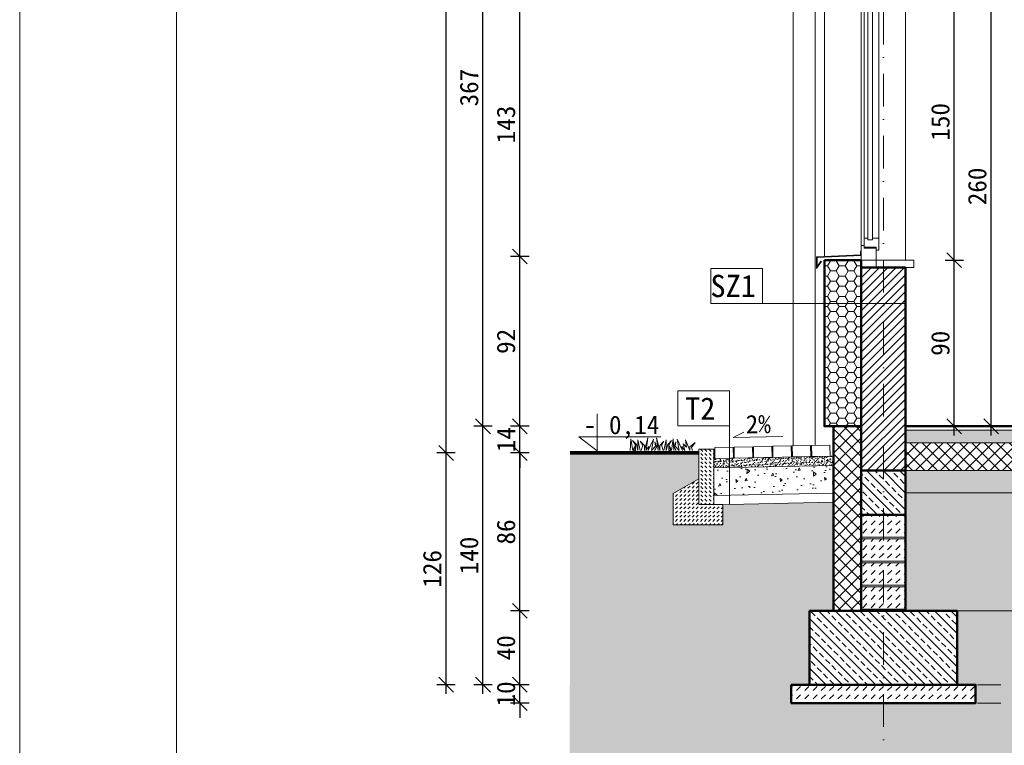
# Model space of a CAD drawing. Header units: millimetres. Extents: x -1373 to 28294, y -9636 to 187.
# Tile 12 of 133: x 835 to 1369, y -5906 to -5513. Entities that reach past the tile are written whole.
import ezdxf
from ezdxf.enums import TextEntityAlignment as Align

# ---------------------------------------------------------------- set-up
doc = ezdxf.new("R2010")
doc.units = ezdxf.units.MM
doc.linetypes.add('HIDDEN2', pattern=[4.7625, 3.175, -1.5875])
doc.linetypes.add('Kreski i kropki', pattern=[335.138881, 176.388884, -88.194442, 0, -70.555556])
doc.layers.add('1_DZIALKI', color=7, linetype='Continuous')
for name, color, linetype, lineweight in [('_k_beton_widok', 244, 'Continuous', 20), ('_k_gruba', 42, 'Continuous', 50), ('_k_kreskowanie', 250, 'Continuous', 9), ('_k_opis', 7, 'Continuous', 13), ('_k_osie', 142, 'Kreski i kropki', 13), ('_k_stolarka', 7, 'Continuous', 13), ('_k_tabela', 7, 'Continuous', 13), ('_k_widok', 7, 'Continuous', 18), ('_k_wymiar', 7, 'Continuous', 9), ('_k_zarys', 7, 'HIDDEN2', 20), ('_k_ściany', 223, 'Continuous', 35)]:
    doc.layers.add(name, color=color, linetype=linetype, lineweight=lineweight)
doc.styles.add('GENERATED_STYLE_1', font='MS Gothic.ttf')
doc.dimstyles.new('1 - 50   (cm)', dxfattribs={"dimscale": 5, "dimtxt": 2, "dimasz": 1.6, "dimexe": 1, "dimexo": 1, "dimgap": 0.5, "dimtad": 1, "dimdec": 0, "dimzin": 12, "dimdsep": 46, "dimtxsty": 'GENERATED_STYLE_1', "dimblk1": 'OBLIQUE', "dimblk2": 'OBLIQUE', "dimsah": 1, "dimcen": 0, "dimdle": 1, "dimclrd": 256, "dimclre": 256, "dimclrt": 4, "dimazin": 0, "dimtfac": 0.75, "dimtdec": 0, "dimtix": 1, "dimtmove": 1, "dimatfit": 3, "dimldrblk": 'OBLIQUE', "dimfxl": 1, "dimfxlon": 1, "dimtvp": 0.75, "dimtolj": 1, "dimtzin": 0, "dimarcsym": 0})
pattern_1 = [(45, (-2e-06, -1770.638), (-3.367596, 3.367596), []), (135, (-2e-06, -1770.638), (-3.367596, -3.367596), [])]
pattern_2 = [(45, (403.2444, -1345.7015), (4e-16, 4.490128), [3.175, -3.175])]

# ---------------------------------------------------------------- blocks, each defined once
blk = doc.blocks.new('*U51')
at = {"layer": '_k_wymiar'}
blk.add_line((0, -0.153), (0, -0.4), dxfattribs=at)
blk.add_lwpolyline([(0, -0.153), (0, 0), (-0.198, -0.153), (0.685, -0.153)], dxfattribs=at)
at = {"layer": '_k_wymiar', "style": 'GENERATED_STYLE_1'}
blk.add_attdef('%%P_0.00', text='', height=0.2, dxfattribs=at).set_placement((-0.146, -0.423), align=Align.BOTTOM_LEFT)
blk = doc.blocks.new('O_150_przekrój')
at = {"layer": '_k_kreskowanie', "ltscale": 2}
h = blk.add_hatch(dxfattribs=at)
h.set_pattern_fill('ANSI33', scale=1.5, angle=90)
h.paths.add_polyline_path([(-24, 173), (-24, 154), (0, 154), (0, 173)])
at = {"layer": '_k_beton_widok'}
blk.add_lwpolyline([(0, 173), (-24, 173), (-24, 173), (0, 173)], close=True, dxfattribs=at)
at = {"layer": '_k_beton_widok', "ltscale": 3}
blk.add_lwpolyline([(-24, 173), (0, 173), (0, 154), (-24, 154)], close=True, dxfattribs=at)
at = {"layer": '_k_beton_widok'}
for points in [[(-23, 173), (-23, 154), (-14, 154), (-14, 160), (-17, 160), (-17, 173), (-23, 173)], [(-1, 173), (-1, 154), (-10, 154), (-10, 160), (-7, 160), (-7, 173), (-1, 173)]]:
    blk.add_lwpolyline(points, dxfattribs=at)
at = {"layer": '_k_gruba', "ltscale": 3}
for points in [[(-24, 154), (0, 154), (0, 149), (20, 149)], [(20, 4), (0, 4), (0, 0), (-24, 0)]]:
    blk.add_lwpolyline(points, dxfattribs=at)
at = {"layer": '_k_stolarka', "color": 2}
for points in [[(-8, 147.5), (-1.5, 147.5), (-1.5, 146), (0, 146), (0, 154), (-8, 154), (-8, 147.5)], [(-8, 148.5), (-9.5, 148.5), (-9.5, 142), (-6, 142), (-6, 143), (-3.5, 143), (-3.5, 142), (-1.5, 142), (-1.5, 147), (-8, 147), (-8, 148.5)], [(0, 146), (0, 12)], [(-8, 9.5), (-9.5, 9.5), (-9.5, 16), (-6, 16), (-6, 15), (-3.5, 15), (-3.5, 16), (-1.5, 16), (-1.5, 11), (-8, 11), (-8, 9.5)], [(-8, 4), (0, 4), (0, 12), (-1.5, 12), (-1.5, 10.5), (-8, 10.5), (-8, 4)], [(0, 9), (0.5, 9), (0.5, 6.97), (24.35, 5.87), (24.35, -0.55), (21.53, 3.27), (21.88, 3.53), (24, 0.66), (24, 5.41), (0, 6.5), (0, 9)]]:
    blk.add_lwpolyline(points, dxfattribs=at)
for points in [[(-6, 142), (-9.5, 142), (-9.5, 16), (-6, 16)], [(-1.5, 16), (-3.5, 16), (-3.5, 142), (-1.5, 142)], [(-28.5, 0), (-8, 0), (-8, 4), (-28.5, 4)]]:
    blk.add_lwpolyline(points, close=True, dxfattribs=at)
at = {"layer": '_k_widok'}
blk.add_lwpolyline([(-24, 4), (-24, 154), (0, 154), (0, 149), (20, 149), (20, 6.07)], dxfattribs=at)
blk = doc.blocks.new('_OBLIQUE')
at = {"color": 0, "linetype": 'ByBlock'}
blk.add_line((-0.5, -0.5), (0.5, 0.5), dxfattribs=at)
blk = doc.blocks.new('*D335')
at = {"layer": '_k_wymiar', "lineweight": -2, "transparency": 16777216}
for p, q in [((1341.92, -5738.05), (1341.92, -5638.05)), ((1336.92, -5643.05), (1346.92, -5643.05)), ((1336.92, -5733.05), (1346.92, -5733.05))]:
    blk.add_line(p, q, dxfattribs=at)
at = {"layer": 'Defpoints', "color": 0, "transparency": 16777216}
for p in [(1315.52, -5643.05), (1341.92, -5643.05), (1315.52, -5733.05)]:
    blk.add_point(p, dxfattribs=at)
at = {"layer": '_k_wymiar', "lineweight": -2, "transparency": 16777216, "xscale": 8, "yscale": 8, "zscale": 8}
for p, rotation in [((1341.92, -5643.05), 90), ((1341.92, -5733.05), 270)]:
    blk.add_blockref('_OBLIQUE', p, dxfattribs=dict(at, rotation=rotation))
at = {"layer": '_k_wymiar', "color": 4, "transparency": 16777216, "insert": (1334.42, -5688.05), "char_height": 10, "attachment_point": 5, "rotation": 90, "style": 'GENERATED_STYLE_1'}
blk.add_mtext('\\A1;90', dxfattribs=at)
blk = doc.blocks.new('*D336')
at = {"layer": '_k_wymiar', "lineweight": -2, "transparency": 16777216}
for p, q in [((1336.92, -5493.05), (1346.92, -5493.05)), ((1341.92, -5648.05), (1341.92, -5488.05)), ((1336.92, -5643.05), (1346.92, -5643.05))]:
    blk.add_line(p, q, dxfattribs=at)
at = {"layer": 'Defpoints', "color": 0, "transparency": 16777216}
for p in [(1315.52, -5493.05), (1341.92, -5493.05), (1315.52, -5643.05)]:
    blk.add_point(p, dxfattribs=at)
at = {"layer": '_k_wymiar', "lineweight": -2, "transparency": 16777216, "xscale": 8, "yscale": 8, "zscale": 8}
for p, rotation in [((1341.92, -5493.05), 90), ((1341.92, -5643.05), 270)]:
    blk.add_blockref('_OBLIQUE', p, dxfattribs=dict(at, rotation=rotation))
at = {"layer": '_k_wymiar', "color": 4, "transparency": 16777216, "insert": (1334.42, -5568.05), "char_height": 10, "attachment_point": 5, "rotation": 90, "style": 'GENERATED_STYLE_1'}
blk.add_mtext('\\A1;150', dxfattribs=at)
blk = doc.blocks.new('*D159')
at = {"layer": '_k_wymiar', "lineweight": -2, "transparency": 16777216}
for p, q in [((1361.92, -5738.05), (1361.92, -5468.05)), ((1356.92, -5473.05), (1366.92, -5473.05)), ((1356.92, -5733.05), (1366.92, -5733.05))]:
    blk.add_line(p, q, dxfattribs=at)
at = {"layer": 'Defpoints', "color": 0, "transparency": 16777216}
for p in [(1315.52, -5473.05), (1361.92, -5473.05), (1305.52, -5733.05)]:
    blk.add_point(p, dxfattribs=at)
at = {"layer": '_k_wymiar', "lineweight": -2, "transparency": 16777216, "xscale": 8, "yscale": 8, "zscale": 8}
for p, rotation in [((1361.92, -5473.05), 90), ((1361.92, -5733.05), 270)]:
    blk.add_blockref('_OBLIQUE', p, dxfattribs=dict(at, rotation=rotation))
at = {"layer": '_k_wymiar', "color": 4, "transparency": 16777216, "insert": (1354.42, -5603.05), "char_height": 10, "attachment_point": 5, "rotation": 90, "style": 'GENERATED_STYLE_1'}
blk.add_mtext('\\A1;260', dxfattribs=at)
blk = doc.blocks.new('*D339')
at = {"layer": '_k_wymiar', "lineweight": -2, "transparency": 16777216}
for p, q in [((1106.41, -5873.05), (1106.41, -5865.05)), ((1111.41, -5873.05), (1101.41, -5873.05)), ((1106.41, -5883.05), (1106.41, -5873.05)), ((1111.41, -5883.05), (1101.41, -5883.05)), ((1106.41, -5883.05), (1106.41, -5891.05))]:
    blk.add_line(p, q, dxfattribs=at)
at = {"layer": 'Defpoints', "color": 0, "transparency": 16777216}
for p in [(1106.41, -5873.05), (1253.52, -5873.05), (1253.52, -5883.05)]:
    blk.add_point(p, dxfattribs=at)
at = {"layer": '_k_wymiar', "lineweight": -2, "transparency": 16777216, "xscale": 8, "yscale": 8, "zscale": 8}
for p, rotation in [((1106.41, -5873.05), 270), ((1106.41, -5883.05), 90)]:
    blk.add_blockref('_OBLIQUE', p, dxfattribs=dict(at, rotation=rotation))
at = {"layer": '_k_wymiar', "color": 4, "transparency": 16777216, "insert": (1098.91, -5878.05), "char_height": 10, "attachment_point": 5, "rotation": 90, "style": 'GENERATED_STYLE_1'}
blk.add_mtext('\\A1;10', dxfattribs=at)
blk = doc.blocks.new('*D340')
at = {"layer": '_k_wymiar', "lineweight": -2, "transparency": 16777216}
for p, q in [((1106.41, -5878.05), (1106.41, -5828.05)), ((1111.41, -5833.05), (1101.41, -5833.05)), ((1111.41, -5873.05), (1101.41, -5873.05))]:
    blk.add_line(p, q, dxfattribs=at)
at = {"layer": 'Defpoints', "color": 0, "transparency": 16777216}
for p in [(1106.41, -5833.05), (1263.52, -5833.05), (1253.52, -5873.05)]:
    blk.add_point(p, dxfattribs=at)
at = {"layer": '_k_wymiar', "lineweight": -2, "transparency": 16777216, "xscale": 8, "yscale": 8, "zscale": 8}
for p, rotation in [((1106.41, -5833.05), 90), ((1106.41, -5873.05), 270)]:
    blk.add_blockref('_OBLIQUE', p, dxfattribs=dict(at, rotation=rotation))
at = {"layer": '_k_wymiar', "color": 4, "transparency": 16777216, "insert": (1098.91, -5853.05), "char_height": 10, "attachment_point": 5, "rotation": 90, "style": 'GENERATED_STYLE_1'}
blk.add_mtext('\\A1;40', dxfattribs=at)
blk = doc.blocks.new('*D341')
at = {"layer": '_k_wymiar', "lineweight": -2, "transparency": 16777216}
for p, q in [((1106.41, -5838.05), (1106.41, -5742.5)), ((1111.41, -5747.5), (1101.41, -5747.5)), ((1111.41, -5833.05), (1101.41, -5833.05))]:
    blk.add_line(p, q, dxfattribs=at)
at = {"layer": 'Defpoints', "color": 0, "transparency": 16777216}
for p in [(1106.41, -5747.5), (1133.52, -5747.5), (1263.52, -5833.05)]:
    blk.add_point(p, dxfattribs=at)
at = {"layer": '_k_wymiar', "lineweight": -2, "transparency": 16777216, "xscale": 8, "yscale": 8, "zscale": 8}
for p, rotation in [((1106.41, -5747.5), 90), ((1106.41, -5833.05), 270)]:
    blk.add_blockref('_OBLIQUE', p, dxfattribs=dict(at, rotation=rotation))
at = {"layer": '_k_wymiar', "color": 4, "transparency": 16777216, "insert": (1098.91, -5790.28), "char_height": 10, "attachment_point": 5, "rotation": 90, "style": 'GENERATED_STYLE_1'}
blk.add_mtext('\\A1;86', dxfattribs=at)
blk = doc.blocks.new('*D342')
at = {"layer": '_k_wymiar', "lineweight": -2, "transparency": 16777216}
for p, q in [((1106.41, -5733.05), (1106.41, -5725.05)), ((1111.41, -5733.05), (1101.41, -5733.05)), ((1106.41, -5747.5), (1106.41, -5733.05)), ((1111.41, -5747.5), (1101.41, -5747.5)), ((1106.41, -5747.5), (1106.41, -5755.5))]:
    blk.add_line(p, q, dxfattribs=at)
at = {"layer": 'Defpoints', "color": 0, "transparency": 16777216}
for p in [(1106.41, -5733.05), (1271.52, -5733.05), (1133.52, -5747.5)]:
    blk.add_point(p, dxfattribs=at)
at = {"layer": '_k_wymiar', "lineweight": -2, "transparency": 16777216, "xscale": 8, "yscale": 8, "zscale": 8}
for p, rotation in [((1106.41, -5733.05), 270), ((1106.41, -5747.5), 90)]:
    blk.add_blockref('_OBLIQUE', p, dxfattribs=dict(at, rotation=rotation))
at = {"layer": '_k_wymiar', "color": 4, "transparency": 16777216, "insert": (1098.91, -5740.28), "char_height": 10, "attachment_point": 5, "rotation": 90, "style": 'GENERATED_STYLE_1'}
blk.add_mtext('\\A1;14', dxfattribs=at)
blk = doc.blocks.new('*D343')
at = {"layer": '_k_wymiar', "lineweight": -2, "transparency": 16777216}
for p, q in [((1106.41, -5738.05), (1106.41, -5635.98)), ((1111.41, -5640.98), (1101.41, -5640.98)), ((1111.41, -5733.05), (1101.41, -5733.05))]:
    blk.add_line(p, q, dxfattribs=at)
at = {"layer": 'Defpoints', "color": 0, "transparency": 16777216}
for p in [(1106.41, -5640.98), (1271.52, -5640.98), (1271.52, -5733.05)]:
    blk.add_point(p, dxfattribs=at)
at = {"layer": '_k_wymiar', "lineweight": -2, "transparency": 16777216, "xscale": 8, "yscale": 8, "zscale": 8}
for p, rotation in [((1106.41, -5640.98), 90), ((1106.41, -5733.05), 270)]:
    blk.add_blockref('_OBLIQUE', p, dxfattribs=dict(at, rotation=rotation))
at = {"layer": '_k_wymiar', "color": 4, "transparency": 16777216, "insert": (1098.91, -5687.01), "char_height": 10, "attachment_point": 5, "rotation": 90, "style": 'GENERATED_STYLE_1'}
blk.add_mtext('\\A1;92', dxfattribs=at)
blk = doc.blocks.new('*D344')
at = {"layer": '_k_wymiar', "lineweight": -2, "transparency": 16777216}
for p, q in [((1106.41, -5645.98), (1106.41, -5493.05)), ((1111.41, -5498.05), (1101.41, -5498.05)), ((1111.41, -5640.98), (1101.41, -5640.98))]:
    blk.add_line(p, q, dxfattribs=at)
at = {"layer": 'Defpoints', "color": 0, "transparency": 16777216}
for p in [(1106.41, -5498.05), (1271.52, -5498.05), (1271.52, -5640.98)]:
    blk.add_point(p, dxfattribs=at)
at = {"layer": '_k_wymiar', "lineweight": -2, "transparency": 16777216, "xscale": 8, "yscale": 8, "zscale": 8}
for p, rotation in [((1106.41, -5498.05), 90), ((1106.41, -5640.98), 270)]:
    blk.add_blockref('_OBLIQUE', p, dxfattribs=dict(at, rotation=rotation))
at = {"layer": '_k_wymiar', "color": 4, "transparency": 16777216, "insert": (1098.91, -5569.51), "char_height": 10, "attachment_point": 5, "rotation": 90, "style": 'GENERATED_STYLE_1'}
blk.add_mtext('\\A1;143', dxfattribs=at)
blk = doc.blocks.new('*D160')
at = {"layer": '_k_wymiar', "lineweight": -2, "transparency": 16777216}
for p, q in [((1091.41, -5733.05), (1081.41, -5733.05)), ((1086.41, -5878.05), (1086.41, -5728.05)), ((1091.41, -5873.05), (1081.41, -5873.05))]:
    blk.add_line(p, q, dxfattribs=at)
at = {"layer": 'Defpoints', "color": 0, "transparency": 16777216}
for p in [(1086.41, -5733.05), (1281.52, -5733.05), (1268.52, -5873.05)]:
    blk.add_point(p, dxfattribs=at)
at = {"layer": '_k_wymiar', "lineweight": -2, "transparency": 16777216, "xscale": 8, "yscale": 8, "zscale": 8}
for p, rotation in [((1086.41, -5733.05), 90), ((1086.41, -5873.05), 270)]:
    blk.add_blockref('_OBLIQUE', p, dxfattribs=dict(at, rotation=rotation))
at = {"layer": '_k_wymiar', "color": 4, "transparency": 16777216, "insert": (1078.91, -5803.05), "char_height": 10, "attachment_point": 5, "rotation": 90, "style": 'GENERATED_STYLE_1'}
blk.add_mtext('\\A1;140', dxfattribs=at)
blk = doc.blocks.new('*D161')
at = {"layer": '_k_wymiar', "lineweight": -2, "transparency": 16777216}
for p, q in [((1086.41, -5738.05), (1086.41, -5360.94)), ((1091.41, -5365.94), (1081.41, -5365.94)), ((1091.41, -5733.05), (1081.41, -5733.05))]:
    blk.add_line(p, q, dxfattribs=at)
at = {"layer": 'Defpoints', "color": 0, "transparency": 16777216}
for p in [(1086.41, -5365.94), (1265.02, -5365.94), (1281.52, -5733.05)]:
    blk.add_point(p, dxfattribs=at)
at = {"layer": '_k_wymiar', "lineweight": -2, "transparency": 16777216, "xscale": 8, "yscale": 8, "zscale": 8}
for p, rotation in [((1086.41, -5365.94), 90), ((1086.41, -5733.05), 270)]:
    blk.add_blockref('_OBLIQUE', p, dxfattribs=dict(at, rotation=rotation))
at = {"layer": '_k_wymiar', "color": 4, "transparency": 16777216, "insert": (1078.91, -5549.5), "char_height": 10, "attachment_point": 5, "rotation": 90, "style": 'GENERATED_STYLE_1'}
blk.add_mtext('\\A1;367', dxfattribs=at)
blk = doc.blocks.new('*D163')
at = {"layer": '_k_wymiar', "lineweight": -2, "transparency": 16777216}
for p, q in [((1066.41, -5878.05), (1066.41, -5742.5)), ((1071.41, -5747.5), (1061.41, -5747.5)), ((1071.41, -5873.05), (1061.41, -5873.05))]:
    blk.add_line(p, q, dxfattribs=at)
at = {"layer": 'Defpoints', "color": 0, "transparency": 16777216}
for p in [(1066.41, -5747.5), (1133.52, -5747.5), (1253.52, -5873.05)]:
    blk.add_point(p, dxfattribs=at)
at = {"layer": '_k_wymiar', "lineweight": -2, "transparency": 16777216, "xscale": 8, "yscale": 8, "zscale": 8}
for p, rotation in [((1066.41, -5747.5), 90), ((1066.41, -5873.05), 270)]:
    blk.add_blockref('_OBLIQUE', p, dxfattribs=dict(at, rotation=rotation))
at = {"layer": '_k_wymiar', "color": 4, "transparency": 16777216, "insert": (1058.91, -5810.28), "char_height": 10, "attachment_point": 5, "rotation": 90, "style": 'GENERATED_STYLE_1'}
blk.add_mtext('\\A1;126', dxfattribs=at)
blk = doc.blocks.new('*D164')
at = {"layer": '_k_wymiar', "lineweight": -2, "transparency": 16777216}
for p, q in [((1066.41, -5752.5), (1066.41, -5052.93)), ((1071.41, -5057.93), (1061.41, -5057.93)), ((1071.41, -5747.5), (1061.41, -5747.5))]:
    blk.add_line(p, q, dxfattribs=at)
at = {"layer": 'Defpoints', "color": 0, "transparency": 16777216}
for p in [(1066.41, -5057.93), (1798.52, -5057.93), (1133.52, -5747.5)]:
    blk.add_point(p, dxfattribs=at)
at = {"layer": '_k_wymiar', "lineweight": -2, "transparency": 16777216, "xscale": 8, "yscale": 8, "zscale": 8}
for p, rotation in [((1066.41, -5057.93), 90), ((1066.41, -5747.5), 270)]:
    blk.add_blockref('_OBLIQUE', p, dxfattribs=dict(at, rotation=rotation))
at = {"layer": '_k_wymiar', "color": 4, "transparency": 16777216, "insert": (1058.91, -5402.72), "char_height": 10, "attachment_point": 5, "rotation": 90, "style": 'GENERATED_STYLE_1'}
blk.add_mtext('\\A1;690', dxfattribs=at)

msp = doc.modelspace()

# ---------------------------------------------------------------- hatches: boundary and pattern name
at = {"layer": '_k_kreskowanie', "ltscale": 2}
h = msp.add_hatch(dxfattribs=at)
h.set_pattern_fill('HONEY', color=256)
h.set_pattern_definition([(0, (403.2444, -1345.7015), (4.7625, 2.7496306), [3.175, -6.35]), (120, (403.2444, -1345.7015), (-4.7625, 2.7496307), [3.175, -6.35]), (60, (403.2444, -1345.7015), (1e-08, 5.4992613), [-6.35, 3.175])])
h.paths.add_polyline_path([(1291.52, -5643.05), (1271.52, -5643.05), (1271.52, -5733.05), (1291.52, -5733.05)])
h = msp.add_hatch(dxfattribs=at)
h.set_pattern_fill('ANSI31', color=256)
h.set_pattern_definition([(45, (403.2444, -1345.7015), (-2.245064, 2.245064), [])])
h.paths.add_polyline_path([(1315.52, -5647.05), (1315.52, -5757.05), (1291.52, -5757.05), (1291.52, -5647.05)])
at = {"layer": '_k_kreskowanie'}
h = msp.add_hatch(dxfattribs=at)
h.set_pattern_fill('ANSI37', color=256, scale=1.5)
h.set_pattern_definition(pattern_1)
h.paths.add_polyline_path([(1291.52, -5733.05), (1276.52, -5733.05), (1276.52, -5833.05), (1291.52, -5833.05)])
at = {"layer": '_k_kreskowanie', "ltscale": 2}
h = msp.add_hatch(dxfattribs=at)
h.set_pattern_fill('DASH', color=256, angle=135)
h.set_pattern_definition([(135, (403.2444, -1345.7015), (-4.490128, 4e-16), [3.175, -3.175])])
h.paths.add_polyline_path([(1787.52, -5735.05), (1787.52, -5742.05), (2193.52, -5742.05), (2193.52, -5735.05)])
h.paths.add_polyline_path([(1532.52, -5742.05), (1532.52, -5735.05), (1315.52, -5735.05), (1315.52, -5742.05)])
h.paths.add_polyline_path([(1544.52, -5735.05), (1544.52, -5742.05), (1769.52, -5742.05), (1769.52, -5735.05)])
at = {"layer": '_k_kreskowanie', "ltscale": 2, "transparency": 33554687}
h = msp.add_hatch(dxfattribs=at)
h.set_pattern_fill('ANSI37', color=256, scale=1.5)
h.set_pattern_definition(pattern_1)
h.paths.add_polyline_path([(1787.52, -5742.05), (1787.52, -5757.05), (2193.52, -5757.05), (2193.52, -5742.05)])
h.paths.add_polyline_path([(1532.52, -5757.05), (1532.52, -5742.05), (1315.52, -5742.05), (1315.52, -5757.05)])
h.paths.add_polyline_path([(1544.52, -5742.05), (1544.52, -5757.05), (1769.52, -5757.05), (1769.52, -5742.05)])
at = {"layer": '_k_kreskowanie', "ltscale": 2}
h = msp.add_hatch(dxfattribs=at)
h.set_pattern_fill('EARTH', color=256, scale=3, angle=45)
h.set_pattern_definition([(45, (-2e-06, -1770.638), (-7e-15, 26.94077), [19.05, -19.05]), (45, (-5.051, -1765.587), (-7e-15, 26.94077), [19.05, -19.05]), (45, (-10.103, -1760.535), (-7e-15, 26.94077), [19.05, -19.05]), (135, (-10.103, -1757.168), (-26.94077, -7e-15), [19.05, -19.05]), (135, (-5.051, -1752.116), (-26.94077, -7e-15), [19.05, -19.05]), (135, (-2e-06, -1747.065), (-26.94077, -7e-15), [19.05, -19.05])])
h.paths.add_polyline_path([(2420.48, -5947.06), (2420.48, -5770.05), (2220.58, -5766.06), (2220.52, -5833.05), (2233.52, -5833.05), (2233.52, -5873.05), (2243.52, -5873.05), (2243.52, -5883.05), (1253.52, -5883.05), (1253.52, -5873.05), (1263.52, -5873.05), (1263.52, -5833.05), (1276.41, -5833.05), (1276.52, -5774.21), (1216.52, -5775.51), (1216.52, -5786.5), (1189.52, -5786.5), (1189.52, -5769.5), (1203.52, -5761.5), (1203.52, -5747.5), (1133.63, -5747.19), (1133.41, -5946.76)])
at = {"layer": '_k_kreskowanie', "ltscale": 10}
h = msp.add_hatch(dxfattribs=at)
h.set_pattern_fill('DASH', color=256, scale=0.5, angle=135)
h.set_pattern_definition([(135, (-2e-06, -1770.6381), (-2.24506403, 2e-16), [1.5875, -1.5875])])
h.paths.add_polyline_path([(1211.52, -5745.5), (1203.52, -5745.5), (1203.52, -5775.5), (1211.52, -5775.5)])
at = {"layer": '_k_kreskowanie'}
h = msp.add_hatch(dxfattribs=at)
h.set_pattern_fill('AR-SAND', color=256, scale=0.04, angle=45)
h.set_pattern_definition([(82.5, (-7809.134, 22815.8383), (-1.429525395, 1.33901396), [0, -1.54432, 0, -1.7272, 0, -1.651]), (52.5, (-7809.134, 22815.8383), (-0.7560437, 3.2989314), [0, -0.83312, 0, -1.39192, 0, -0.5334]), (12.5, (-7810.0176, 22814.9546), (2.2331993, 2.24132925), [0, -0.508, 0, -1.8288, 0, -2.3876]), (2.5, (-7810.0176, 22814.9546), (1.52912444, 2.79020313), [0, -0.254, 0, -1.19888, 0, -1.3716])])
h.paths.add_polyline_path([(1211.52, -5750.51), (1211.52, -5755.51), (1276.52, -5754.21), (1276.52, -5749.21)])
at = {"layer": '_k_kreskowanie', "ltscale": 0.01}
h = msp.add_hatch(dxfattribs=at)
h.set_pattern_fill('AR-CONC', color=256, scale=0.08, angle=45)
h.set_pattern_definition([(95, (-7809.134, 22815.838), (11.207572, 9.4042704), [1.524, -16.764]), (40, (-7809.134, 22815.838), (-12.801476, 8.814138), [1.2192, -13.411247]), (145.451445, (-7808.2, 22816.622), (-1.593904, 18.218408), [1.295201, -14.2472196]), (91.1842, (-7812.008, 22818.712), (17.712819, 12.956273), [2.286, -25.146]), (141.63556, (-7810.532, 22819.792), (-0.56693, 27.426141), [1.942802, -21.370849]), (36.18415, (-7812.008, 22818.712), (-0.56693, 27.426141), [1.828797, -20.116779]), (66, (-7809.852, 22819.43), (14.3615983, 2.791612), [1.524, -16.764]), (11, (-7809.852, 22819.43), (-6.923194, 13.9152955), [1.2192, -13.4112]), (116.451445, (-7808.656, 22819.663), (7.438404, 16.7069074), [1.295201, -14.247195]), (82.5, (-7809.134, 22815.838), (-4.6084375, 4.9578731), [0, -13.24864, 0, -13.6144, 0, -13.462]), (52.5, (-7809.134, 22815.838), (-1.8871782, 9.44696), [0, -7.76224, 0, -12.94384, 0, -5.1308]), (12.5, (-7812.338, 22812.634), (7.994229, 7.3460956), [0, -5.08, 0, -15.8496, 0, -21.0312]), (2.5, (-7813.775, 22811.197), (6.9411124, 9.8177914), [0, -6.604, 0, -10.52576, 0, -14.9352])])
h.paths.add_polyline_path([(1211.52, -5755.51), (1211.66, -5770.51), (1276.52, -5769.21), (1276.52, -5754.21)])
at = {"layer": '_k_kreskowanie', "ltscale": 2}
h = msp.add_hatch(dxfattribs=at)
h.set_pattern_fill('ANSI33', color=256, angle=90)
h.set_pattern_definition([(135, (403.2444, -1345.7015), (-4.490128, -4.490128), []), (135, (403.2444, -1341.2114), (-4.490128, -4.490128), [3.175, -1.5875])])
h.paths.add_polyline_path([(1315.52, -5757.05), (1315.52, -5781.05), (1291.52, -5781.05), (1291.52, -5757.05)])
h = msp.add_hatch(dxfattribs=at)
h.set_pattern_fill('DASH', color=256, angle=45)
h.set_pattern_definition([(45, (-2e-06, -1770.638), (4e-16, 4.490128), [3.175, -3.175])])
h.paths.add_polyline_path([(1790.52, -5757.05), (1790.52, -5769.05), (2181.52, -5769.05), (2181.52, -5757.05)])
h.paths.add_polyline_path([(1766.52, -5769.05), (1766.52, -5757.05), (1315.52, -5757.05), (1315.52, -5769.05)])
at = {"layer": '_k_kreskowanie', "ltscale": 10}
h = msp.add_hatch(dxfattribs=at)
h.set_pattern_fill('DASH', color=256, scale=0.5, angle=45)
h.set_pattern_definition([(45, (-7708.634, 22801.844), (2e-16, 2.24506403), [1.5875, -1.5875])])
h.paths.add_polyline_path([(1189.52, -5769.5), (1203.52, -5761.5), (1203.52, -5775.5), (1216.52, -5775.5), (1216.52, -5786.5), (1189.52, -5786.5)])
at = {"layer": '_k_kreskowanie'}
h = msp.add_hatch(dxfattribs=at)
h.set_pattern_fill('DASH', color=256, angle=45)
h.set_pattern_definition(pattern_2)
h.paths.add_polyline_path([(1315.52, -5793.05), (1315.52, -5781.05), (1291.52, -5781.05), (1291.52, -5793.05)])
h.paths.add_polyline_path([(1315.52, -5806.05), (1315.52, -5794.05), (1291.52, -5794.05), (1291.52, -5806.05)])
h.paths.add_polyline_path([(1291.52, -5807.05), (1291.52, -5819.05), (1315.52, -5819.05), (1315.52, -5807.05)])
h.paths.add_polyline_path([(1291.52, -5820.05), (1291.52, -5832.05), (1315.52, -5832.05), (1315.52, -5820.05)])
at = {"layer": '_k_kreskowanie', "ltscale": 2}
h = msp.add_hatch(dxfattribs=at)
h.set_pattern_fill('ANSI33', color=256, angle=90)
h.set_pattern_definition([(135, (375.2444, -1437.7015), (-4.490128, -4.490128), []), (135, (375.2444, -1433.2114), (-4.490128, -4.490128), [3.175, -1.5875])])
h.paths.add_polyline_path([(1343.52, -5833.05), (1343.52, -5873.05), (1263.52, -5873.05), (1263.52, -5833.05)])
at = {"layer": '_k_kreskowanie'}
h = msp.add_hatch(dxfattribs=at)
h.set_pattern_fill('DASH', color=256, angle=45)
h.set_pattern_definition(pattern_2)
h.paths.add_polyline_path([(1353.52, -5873.05), (1253.52, -5873.05), (1253.52, -5883.05), (1353.52, -5883.05)])
at = {"layer": '_k_widok', "ltscale": 2}
h = msp.add_hatch(dxfattribs=at)
h.set_pattern_fill('AR-CONC', color=256, scale=0.15, angle=45)
h.set_pattern_definition([(95, (-1859.682, -6456.038), (21.0142, 17.63301), [2.8575, -31.4325]), (40, (-1859.682, -6456.038), (-24.00277, 16.5265), [2.286, -25.14609]), (145.45144, (-1857.93, -6454.568), (-2.98857, 34.15952), [2.4285, -26.71354]), (91.1842, (-1865.07, -6450.65), (33.21154, 24.293), [4.28625, -47.14875]), (141.6356, (-1862.303, -6448.625), (-1.063, 51.424), [3.64275, -40.07034]), (36.1842, (-1865.07, -6450.65), (-1.063, 51.424), [3.429, -37.71896]), (66, (-1861.03, -6449.303), (26.928, 5.23427), [2.8575, -31.4325]), (11, (-1861.03, -6449.303), (-12.98099, 26.09118), [2.286, -25.146]), (116.45145, (-1858.785, -6448.866), (13.947, 31.32545), [2.4285, -26.71349]), (82.5, (-1859.682, -6456.038), (-8.64082, 9.296012), [0, -24.8412, 0, -25.527, 0, -25.24125]), (52.5, (-1859.682, -6456.038), (-3.53846, 17.71305), [0, -14.5542, 0, -24.2697, 0, -9.62025]), (12.5, (-1865.69, -6462.046), (14.98918, 13.77393), [0, -9.525, 0, -29.718, 0, -39.4335]), (2.5, (-1868.384, -6464.74), (13.014586, 18.40836), [0, -12.3825, 0, -19.7358, 0, -28.0035])])
h.paths.add_polyline_path([(1818.52, -5833.05), (1818.52, -5873.05), (1738.52, -5873.05), (1738.52, -5833.05)])
h.paths.add_polyline_path([(1790.52, -5769.05), (1790.52, -5833.05), (1766.52, -5833.05), (1766.52, -5769.05), (1315.52, -5769.05), (1315.52, -5833.05), (1343.52, -5833.05), (1343.52, -5873.05), (1353.52, -5873.05), (1353.52, -5883.05), (2143.52, -5883.05), (2143.52, -5873.05), (2153.52, -5873.05), (2153.52, -5833.05), (2181.52, -5833.05), (2181.52, -5769.05)])

# ---------------------------------------------------------------- linework, layer by layer
at = {"layer": '_k_gruba'}
for points in [[(1271.52, -5643.05), (1291.52, -5643.05), (1291.52, -5733.05), (1271.52, -5733.05)], [(1315.52, -5647.05), (1291.52, -5647.05), (1291.52, -5757.05), (1315.52, -5757.05)], [(1276.52, -5733.05), (1291.52, -5733.05), (1291.52, -5833.05), (1276.52, -5833.05)], [(1291.52, -5757.05), (1315.52, -5757.05), (1315.52, -5833.05), (1291.52, -5833.05)], [(1291.52, -5757.05), (1315.52, -5757.05), (1315.52, -5781.05), (1291.52, -5781.05)], [(1263.52, -5833.05), (1343.52, -5833.05), (1343.52, -5873.05), (1263.52, -5873.05)], [(1253.52, -5873.05), (1353.52, -5873.05), (1353.52, -5883.05), (1253.52, -5883.05)]]:
    msp.add_lwpolyline(points, close=True, dxfattribs=at)
msp.add_lwpolyline([(1315.52, -5733.05), (1532.52, -5733.05)], dxfattribs=at)
at = {"layer": '_k_gruba', "color": 7, "const_width": 2}
msp.add_lwpolyline([(1203.52, -5747.5), (1203.52, -5747.5), (1133.52, -5747.5)], dxfattribs=at)
at = {"layer": '_k_kreskowanie', "color": 252, "ltscale": 10}
for points in [[(1171.62, -5746.07), (1170.35, -5740.42), (1170.35, -5746.07), (1169.61, -5742.88), (1167.45, -5740.76), (1169.05, -5743.17), (1169.05, -5746.07), (1168.12, -5746.07), (1169.05, -5743.17), (1167.56, -5746.07), (1166.6, -5739.83), (1166.25, -5746.07)], [(1172.1, -5746.07), (1173.02, -5743.32), (1171.62, -5741.05), (1173.89, -5743.37), (1173.89, -5746.07), (1175.69, -5739.26), (1174.8, -5746.07)], [(1174.68, -5746.07), (1176.32, -5744), (1175.92, -5746.07), (1178.78, -5740.05), (1177.83, -5746.07), (1179.98, -5743.87), (1179.53, -5741.54), (1180.6, -5744.07), (1179.4, -5746.07)], [(1184.06, -5746.07), (1183.14, -5743.32), (1184.53, -5741.05), (1182.27, -5743.37), (1182.27, -5746.07), (1180.47, -5739.26), (1181.36, -5746.07)], [(1184.54, -5746.07), (1185.8, -5740.42), (1185.8, -5746.07), (1186.55, -5742.88), (1188.7, -5740.76), (1187.1, -5743.17), (1187.1, -5746.07), (1188.03, -5746.07), (1187.1, -5743.17), (1188.59, -5746.07), (1189.56, -5739.83), (1189.91, -5746.07)], [(1195.85, -5746.07), (1194.21, -5744), (1194.61, -5746.07), (1191.75, -5740.05), (1192.7, -5746.07), (1190.55, -5743.87), (1190.99, -5741.54), (1189.93, -5744.07), (1191.12, -5746.07)], [(1200.07, -5746.07), (1199.42, -5744.52), (1201.39, -5741.9), (1198.47, -5744.09), (1198.47, -5746.07), (1196.27, -5740.43), (1196.69, -5744.29), (1195.01, -5742.63), (1195.85, -5746.07)]]:
    msp.add_lwpolyline(points, dxfattribs=at)
at = {"layer": '_k_kreskowanie'}
for points in [[(1291.52, -5793.05), (1315.52, -5793.05), (1315.52, -5781.05), (1291.52, -5781.05)], [(1291.52, -5794.05), (1315.52, -5794.05), (1315.52, -5793.05), (1291.52, -5793.05)], [(1291.52, -5806.05), (1315.52, -5806.05), (1315.52, -5794.05), (1291.52, -5794.05)], [(1291.52, -5807.05), (1315.52, -5807.05), (1315.52, -5806.05), (1291.52, -5806.05)], [(1291.52, -5819.05), (1315.52, -5819.05), (1315.52, -5807.05), (1291.52, -5807.05)], [(1291.52, -5820.05), (1315.52, -5820.05), (1315.52, -5819.05), (1291.52, -5819.05)], [(1291.52, -5832.05), (1315.52, -5832.05), (1315.52, -5820.05), (1291.52, -5820.05)]]:
    msp.add_lwpolyline(points, close=True, dxfattribs=at)
at = {"layer": '_k_opis', "color": 7, "ltscale": 0.1}
msp.add_lwpolyline([(1248.93, -5738.58), (1222.01, -5739.12), (1227.75, -5736.14)], dxfattribs=at)
at = {"layer": '_k_osie', "ltscale": 0.1}
msp.add_lwpolyline([(1303.52, -5963.05), (1303.52, -5136.33)], dxfattribs=at)
at = {"layer": '_k_tabela'}
for points in [[(1209.95, -5666.51), (1237.87, -5666.51), (1237.87, -5647.52), (1209.95, -5647.52)], [(1192.1, -5732.73), (1220.02, -5732.73), (1220.02, -5713.75), (1192.1, -5713.75)]]:
    msp.add_lwpolyline(points, close=True, dxfattribs=at)
at = {"layer": '_k_tabela', "ltscale": 2}
for points in [[(1315.52, -5666.51), (1237.87, -5666.51)], [(1220.02, -5732.73), (1220.02, -5775.34)]]:
    msp.add_lwpolyline(points, dxfattribs=at)
at = {"layer": '_k_widok', "ltscale": 4}
for points in [[(1254.59, -5388.76), (1254.59, -5743.49)], [(1266.59, -5388.76), (1266.59, -5743.24)]]:
    msp.add_lwpolyline(points, dxfattribs=at)
at = {"layer": '_k_widok'}
for points in [[(1315.52, -5735.05), (1532.52, -5735.05)], [(1211.52, -5750.51), (1276.52, -5749.21)], [(1211.52, -5755.51), (1276.52, -5754.21)], [(1203.52, -5775.5), (1216.52, -5775.5), (1216.52, -5786.5), (1189.52, -5786.5), (1189.52, -5769.5), (1203.52, -5761.5)], [(1211.52, -5770.51), (1276.52, -5769.21)], [(1211.52, -5775.51), (1276.52, -5774.21)]]:
    msp.add_lwpolyline(points, dxfattribs=at)
for points in [[(1233.02, -5744.08), (1243.02, -5743.88), (1243.14, -5749.88), (1233.14, -5750.08)], [(1243.52, -5743.87), (1253.51, -5743.67), (1253.63, -5749.67), (1243.64, -5749.87)], [(1254.01, -5743.66), (1264.01, -5743.46), (1264.13, -5749.46), (1254.13, -5749.66)], [(1264.51, -5743.45), (1274.51, -5743.25), (1274.63, -5749.25), (1264.63, -5749.45)], [(1211.52, -5745.5), (1203.52, -5745.5), (1203.52, -5775.5), (1211.52, -5775.5)], [(1212.02, -5744.5), (1222.02, -5744.3), (1222.14, -5750.3), (1212.14, -5750.5)], [(1222.52, -5744.29), (1232.52, -5744.09), (1232.64, -5750.09), (1222.64, -5750.29)]]:
    msp.add_lwpolyline(points, close=True, dxfattribs=at)
at = {"layer": '_k_widok', "ltscale": 3}
for points in [[(1532.52, -5742.05), (1315.52, -5742.05)], [(2181.52, -5757.05), (1315.52, -5757.05)], [(1766.52, -5769.05), (1315.52, -5769.05)]]:
    msp.add_lwpolyline(points, dxfattribs=at)
at = {"layer": '_k_wymiar'}
for points in [[(835.22, -4939.31), (2935.22, -4939.31), (2935.22, -6424.31), (835.22, -6424.31)], [(920.22, -4964.31), (2910.22, -4964.31), (2910.22, -6399.31), (920.22, -6399.31)], [(1291.52, -5833.05), (1315.52, -5833.05), (1315.52, -5832.05), (1291.52, -5832.05)]]:
    msp.add_lwpolyline(points, close=True, dxfattribs=at)
msp.add_lwpolyline([(1343.52, -5833.05), (1393.52, -5833.05)], dxfattribs=at)
at = {"layer": '_k_zarys', "ltscale": 4}
for points in [[(2243.52, -5873.05), (1353.52, -5873.05)], [(2243.52, -5883.05), (1353.52, -5883.05)]]:
    msp.add_lwpolyline(points, dxfattribs=at)
at = {"layer": '_k_ściany'}
msp.add_lwpolyline([(1276.52, -5733.05), (1276.52, -5833.05)], dxfattribs=at)
for points in [[(1315.52, -5757.05), (1291.52, -5757.05), (1291.52, -5781.05), (1315.52, -5781.05)], [(1263.52, -5833.05), (1343.52, -5833.05), (1343.52, -5873.05), (1263.52, -5873.05)], [(1253.52, -5873.05), (1353.52, -5873.05), (1353.52, -5883.05), (1253.52, -5883.05)]]:
    msp.add_lwpolyline(points, close=True, dxfattribs=at)

# ---------------------------------------------------------------- block references
at = {"layer": '_k_stolarka', "color": 2, "xscale": -1}
msp.add_blockref('O_150_przekrój', (1291.52, -5647.05), dxfattribs=at)
at = {"layer": '_k_wymiar'}
ref = msp.add_blockref('*U51', (1148.35, -5746.37), dxfattribs=dict(at, xscale=-50.25, yscale=50.25, zscale=50.25, rotation=180))
ref.add_attrib('%%P_0.00', '- 0,14', dxfattribs={"height": 10.05, "style": 'GENERATED_STYLE_1'}).set_placement((1141.03, -5727.25), align=Align.TOP_LEFT)

# ---------------------------------------------------------------- texts
at = {"layer": '1_DZIALKI', "lineweight": 9, "style": 'GENERATED_STYLE_1'}
msp.add_text('2%%%', height=10, rotation=1.1458, dxfattribs=at).set_placement((1235.64, -5731.89), align=Align.MIDDLE)
at = {"layer": '_k_opis', "char_height": 12.06, "width": 44.6667, "attachment_point": 9, "style": 'GENERATED_STYLE_1'}
for s, insert in [('SZ1', (1234.35, -5663.22)), ('T2', (1212.37, -5729.44))]:
    msp.add_mtext(s, dxfattribs=dict(at, insert=insert))

# ---------------------------------------------------------------- dimensions: what is measured, and where the dimension line sits
at = {"layer": '_k_wymiar'}
for base, p1, p2, angle, picture, middle in [((1066.41, -5057.93), (1133.52, -5747.5), (1798.52, -5057.93), 90, '*D164', (1058.91, -5402.72)), ((1086.41, -5365.94), (1281.52, -5733.05), (1265.02, -5365.94), 90, '*D161', (1078.91, -5549.5)), ((1361.92, -5473.05), (1305.52, -5733.05), (1315.52, -5473.05), 90, '*D159', (1354.42, -5603.05)), ((1106.41, -5498.05), (1271.52, -5640.98), (1271.52, -5498.05), 90, '*D344', (1098.91, -5569.51)), ((1341.92, -5493.05), (1315.52, -5643.05), (1315.52, -5493.05), 270, '*D336', (1334.42, -5568.05)), ((1106.41, -5640.98), (1271.52, -5733.05), (1271.52, -5640.98), 90, '*D343', (1098.91, -5687.01)), ((1106.41, -5733.05), (1133.52, -5747.5), (1271.52, -5733.05), 90, '*D342', (1098.91, -5740.28)), ((1086.41, -5733.05), (1268.52, -5873.05), (1281.52, -5733.05), 90, '*D160', (1078.91, -5803.05)), ((1066.41, -5747.5), (1253.52, -5873.05), (1133.52, -5747.5), 90, '*D163', (1058.91, -5810.28)), ((1106.41, -5747.5), (1263.52, -5833.05), (1133.52, -5747.5), 90, '*D341', (1098.91, -5790.28)), ((1106.41, -5833.05), (1253.52, -5873.05), (1263.52, -5833.05), 90, '*D340', (1098.91, -5853.05)), ((1106.41, -5873.05), (1253.52, -5883.05), (1253.52, -5873.05), 90, '*D339', (1098.91, -5878.05))]:
    dim = msp.add_linear_dim(base=base, p1=p1, p2=p2, angle=angle, dimstyle='1 - 50   (cm)', dxfattribs=at)
    dim.commit()
    dim.dimension.update_dxf_attribs({"geometry": picture, "text_midpoint": middle})
dim = msp.add_aligned_dim(p1=(1315.52, -5733.05), p2=(1315.52, -5643.05), distance=-26.4, dimstyle='1 - 50   (cm)', dxfattribs=at)
dim.commit()
dim.dimension.update_dxf_attribs({"geometry": '*D335', "text_midpoint": (1334.42, -5688.05)})

doc.saveas('drawing.dxf')
